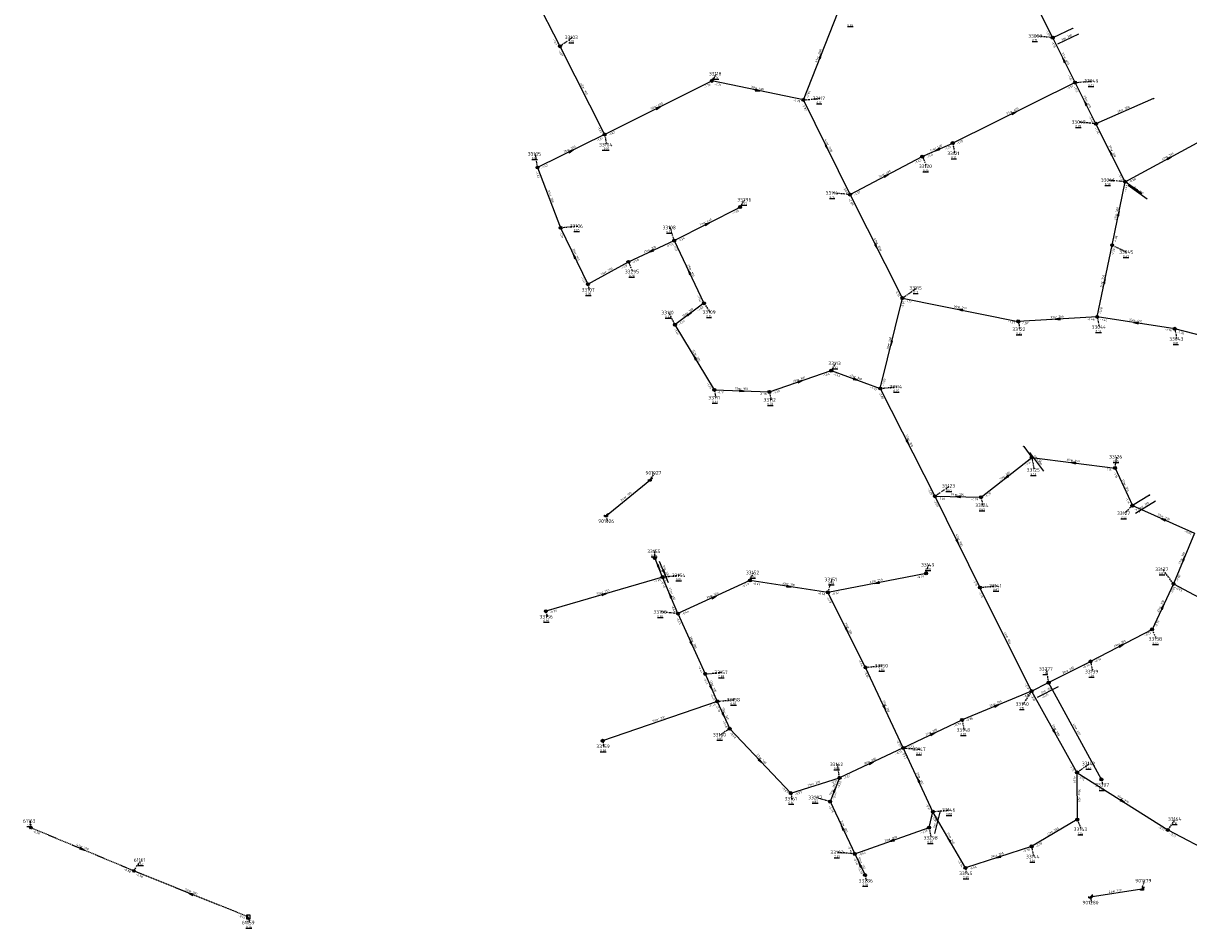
# Model space of a CAD drawing. Extents: x 188323 to 208361, y 565368 to 574910.
# Tile 29 of 256: x 199177 to 199667, y 567585 to 567965. Entities that reach past the tile are written whole.
import ezdxf

# ---------------------------------------------------------------- set-up
doc = ezdxf.new("R2010")
doc.units = 0
doc.linetypes.add('DASHDOT', pattern=[1, 0.5, -0.25, 0, -0.25])
doc.linetypes.add('DASHED', pattern=[0.75, 0.5, -0.25])
doc.layers.get('0').update_dxf_attribs({"linetype": 'CONTINUOUS'})
for name, color, linetype in [('RIO-AFM', 7, 'CONTINUOUS'), ('RIO-BOK', 7, 'CONTINUOUS'), ('RIO-DET', 7, 'CONTINUOUS'), ('RIO-KNP', 7, 'CONTINUOUS'), ('RIO-KNR', 7, 'CONTINUOUS'), ('RIO-LAG', 7, 'CONTINUOUS'), ('RIO-LAG_0B', 7, 'CONTINUOUS'), ('RIO-LAG_2B', 7, 'DASHED'), ('RIO-LEN', 7, 'CONTINUOUS'), ('RIO-MVD', 1, 'CONTINUOUS'), ('RIO-VRB', 6, 'DASHDOT'), ('RIO-VRH', 7, 'CONTINUOUS')]:
    doc.layers.add(name, color=color, linetype=linetype)
doc.styles.add('RIO-TXT', font='isocp.shx')

# ---------------------------------------------------------------- blocks, each defined once
blk = doc.blocks.new('L_VHR')
blk.add_lwpolyline([(-0.5, 0), (0.5, 0), (-0.5, 0.15), (-0.5, -0.15), (0.5, 0)])
blk = doc.blocks.new('K_IPG')
blk.add_circle((0, 0), 0.5)
for points in [[(0, 0), (-0.5, 0), (-0.433013, 0.25)], [(0, 0), (-0.433013, -0.25), (-0.5, 0)], [(0, 0), (-0.433013, 0.25), (-0.25, 0.433013)], [(0, 0), (-0.25, -0.433013), (-0.433013, -0.25)], [(0, 0), (-0.25, 0.433013), (0, 0.5)], [(0, 0), (0, -0.5), (-0.25, -0.433013)], [(0, 0), (0, 0.5), (0.25, 0.433013)], [(0, 0), (0.25, 0.433013), (0.433013, 0.25)], [(0, 0), (0.433013, 0.25), (0.5, 0)], [(0, 0), (0.5, 0), (0.433013, -0.25)], [(0, 0), (0.433013, -0.25), (0.25, -0.433013)], [(0, 0), (0.25, -0.433013), (0, -0.5)]]:
    blk.add_solid(points)
at = {"style": 'RIO-TXT', "flags": 1}
blk.add_attdef('KNOOPNAAM', (2, 2), '', height=1, dxfattribs=at)
blk = doc.blocks.new('K_FIC')
blk.add_circle((0, 0), 0.0625)
at = {"style": 'RIO-TXT', "flags": 1}
blk.add_attdef('KNOOPNAAM', (2, 2), '', height=1, dxfattribs=at)
blk = doc.blocks.new('K_RGM')
blk.add_lwpolyline([(-0.6, 0.6), (-0.6, -0.6), (0.6, -0.6), (0.6, 0.6)], close=True)
blk.add_solid([(-0.6, 0.6), (0, 0.6), (-0.6, -0.6), (0, -0.6)])
at = {"style": 'RIO-TXT', "flags": 1}
blk.add_attdef('KNOOPNAAM', (2, 2), '', height=1, dxfattribs=at)
blk = doc.blocks.new('K_IPD')
blk.add_lwpolyline([(-0.496027, 0.307994), (0.503973, 0.307994), (0.003973, -0.558031)], close=True)
blk.add_solid([(-0.496027, 0.307994), (0.503973, 0.307994), (0.003973, -0.558031)])
at = {"style": 'RIO-TXT', "flags": 1}
blk.add_attdef('KNOOPNAAM', (2, 2), '', height=1, dxfattribs=at)
blk = doc.blocks.new('K_UTB')
blk.add_lwpolyline([(0.5, 0.15), (0.5, -0.3), (-0.5, -0.3), (-0.5, 0.15), (-0.45, 0.15), (-0.45, -0.25), (0, -0.25), (0.45, -0.25), (0.45, 0.15)], close=True)
blk.add_lwpolyline([(0.85, 0.6), (0.55, 0.65), (0.614828, 0.459583), (0.850842, 0.598937)])
blk.add_arc((0.85, -0.25), 0.85, 90, 180)
at = {"style": 'RIO-TXT', "flags": 1}
blk.add_attdef('KNOOPNAAM', (2, 2), '', height=1, dxfattribs=at)
blk = doc.blocks.new('557_03______33317_____33046_')
at = {"layer": 'RIO-LAG_0B'}
blk.add_line((0, 0), (-7.976, 5.73), dxfattribs=at)
at = {"layer": 'RIO-AFM', "style": 'RIO-TXT'}
blk.add_text('r 300', height=0.9, rotation=324.2881, dxfattribs=at).set_placement((-4.5732, 3.9023))
at = {"layer": 'RIO-LEN', "style": 'RIO-TXT'}
blk.add_text('8m', height=0.9, rotation=324.2881, dxfattribs=at).set_placement((-5.8891, 4.8471))
blk = doc.blocks.new('558_03______33319_____33050_')
at = {"layer": 'RIO-LAG_0B'}
blk.add_line((0, 0), (-8.903, -4.147), dxfattribs=at)
at = {"layer": 'RIO-AFM', "style": 'RIO-TXT'}
blk.add_text('r 300', height=0.9, rotation=384.9545, dxfattribs=at).set_placement((-5.6424, -2.0754))
at = {"layer": 'RIO-LEN', "style": 'RIO-TXT'}
blk.add_text('9m', height=0.9, rotation=384.9545, dxfattribs=at).set_placement((-7.1107, -2.7598))
blk = doc.blocks.new('560_03______33320_____33125_')
at = {"layer": 'RIO-LAG_0B'}
blk.add_line((0, 0), (5.828, -7.905), dxfattribs=at)
at = {"layer": 'RIO-AFM', "style": 'RIO-TXT'}
blk.add_text('r 300', height=0.9, rotation=306.3727, dxfattribs=at).set_placement((2.6758, -2.7863))
at = {"layer": 'RIO-LEN', "style": 'RIO-TXT'}
blk.add_text('6m', height=0.9, rotation=306.3727, dxfattribs=at).set_placement((1.7143, -1.4825))
blk = doc.blocks.new('561_03______33321_____33127_')
at = {"layer": 'RIO-LAG_0B'}
blk.add_line((0, 0), (-8.35, -5.172), dxfattribs=at)
at = {"layer": 'RIO-AFM', "style": 'RIO-TXT'}
blk.add_text('r 300', height=0.9, rotation=391.7508, dxfattribs=at).set_placement((-5.3571, -2.7288))
at = {"layer": 'RIO-LEN', "style": 'RIO-TXT'}
blk.add_text('8m', height=0.9, rotation=391.7508, dxfattribs=at).set_placement((-6.734, -3.5822))
blk = doc.blocks.new('562_03______33140_____33277_')
at = {"layer": 'RIO-LAG_0B'}
blk.add_line((0, 0), (8.784, 4.392), dxfattribs=at)
at = {"layer": 'RIO-AFM', "style": 'RIO-TXT'}
blk.add_text('r 300', height=0.9, rotation=26.5624, dxfattribs=at).set_placement((3.2021, 2.1601))
at = {"layer": 'RIO-BOK', "style": 'RIO-TXT'}
blk.add_text('-0.45', height=0.9, rotation=26.5624, dxfattribs=at).set_placement((1.8781, -0.6262))
at = {"layer": 'RIO-LEN', "style": 'RIO-TXT'}
blk.add_text('8m', height=0.9, rotation=26.5624, dxfattribs=at).set_placement((1.7531, 1.4356))
blk = doc.blocks.new('563_03______33298_____33146_')
at = {"layer": 'RIO-LAG_0B'}
blk.add_line((0, 0), (2.281, 9.552), dxfattribs=at)
at = {"layer": 'RIO-AFM', "style": 'RIO-TXT'}
blk.add_text('r 300', height=0.9, rotation=76.5612, dxfattribs=at).set_placement((0.4033, 3.8415))
at = {"layer": 'RIO-LEN', "style": 'RIO-TXT'}
blk.add_text('7m', height=0.9, rotation=76.5612, dxfattribs=at).set_placement((0.027, 2.2658))
blk = doc.blocks.new('564_03______33154_____33155_')
at = {"layer": 'RIO-LAG_0B'}
blk.add_line((0, 0), (-3.748, 9.077), dxfattribs=at)
at = {"layer": 'RIO-VRH', "xscale": 2, "yscale": 2, "zscale": 2, "rotation": 292.423}
blk.add_blockref('L_VHR', (-1.874, 4.5385), dxfattribs=at)
at = {"layer": 'RIO-AFM', "style": 'RIO-TXT'}
blk.add_text('r 300', height=0.9, rotation=292.423, dxfattribs=at).set_placement((-1.8231, 5.7282))
at = {"layer": 'RIO-BOK', "style": 'RIO-TXT'}
for s, p in [('-0.40', (-4.5073, 7.2486)), ('-0.45', (-2.8574, 3.2561))]:
    blk.add_text(s, height=0.9, rotation=292.423, dxfattribs=at).set_placement(p)
at = {"layer": 'RIO-LEN', "style": 'RIO-TXT'}
blk.add_text('9m', height=0.9, rotation=292.423, dxfattribs=at).set_placement((-2.4418, 7.2254))

msp = doc.modelspace()

# ---------------------------------------------------------------- linework, layer by layer
at = {"layer": 'RIO-LAG'}
for p, q in [((199421.632, 567758.08), (199440.032, 567773.056)), ((199646.896, 567601.024), (199625.2, 567597.696))]:
    msp.add_line(p, q, dxfattribs=at)
at = {"layer": 'RIO-LAG_0B'}
for p, q in [((199384.496, 567990.08), (199402.208, 567955.52)), ((199609.408, 567959.104), (199600.096, 567977.792)), ((199504.608, 567932.928), (199519.2, 567969.984)), ((199617.776, 567963.008), (199609.408, 567959.104)), ((199618.8, 567940.224), (199609.408, 567959.104)), ((199402.208, 567955.52), (199420.992, 567918.4)), ((199420.992, 567918.4), (199466.096, 567940.928)), ((199504.608, 567932.928), (199466.096, 567940.928)), ((199618.8, 567940.224), (199567.36, 567914.752)), ((199627.6, 567922.88), (199618.8, 567940.224)), ((199524.192, 567893.12), (199504.608, 567932.928)), ((199651.808, 567933.504), (199627.6, 567922.88)), ((199639.904, 567898.496), (199627.6, 567922.88)), ((199420.992, 567918.4), (199392.8, 567904.512)), ((199639.904, 567898.496), (199676.896, 567918.592)), ((199554.592, 567909.12), (199567.36, 567914.752)), ((199524.192, 567893.12), (199554.592, 567909.12)), ((199392.8, 567904.512), (199402.496, 567879.168)), ((199634.4, 567871.808), (199639.904, 567898.496)), ((199646.592, 567893.696), (199639.904, 567898.496)), ((199546.208, 567849.6), (199524.192, 567893.12)), ((199450.304, 567873.792), (199478, 567887.872)), ((199402.496, 567879.168), (199414, 567855.424)), ((199431.008, 567864.832), (199450.304, 567873.792)), ((199450.304, 567873.792), (199462.8, 567847.424)), ((199628.096, 567841.728), (199634.4, 567871.808)), ((199414, 567855.424), (199431.008, 567864.832)), ((199536.896, 567811.584), (199546.208, 567849.6)), ((199546.208, 567849.6), (199594.896, 567839.808)), ((199462.8, 567847.424), (199450.592, 567838.4)), ((199628.096, 567841.728), (199594.896, 567839.808)), ((199660.704, 567836.672), (199628.096, 567841.728)), ((199450.592, 567838.4), (199467.104, 567811.008)), ((199686.896, 567829.824), (199660.704, 567836.672)), ((199490.304, 567810.112), (199516.304, 567819.072)), ((199516.304, 567819.072), (199536.896, 567811.584)), ((199467.104, 567811.008), (199490.304, 567810.112)), ((199536.896, 567811.584), (199559.904, 567766.272)), ((199597.216, 567787.2), (199600.608, 567782.592)), ((199579.296, 567765.824), (199600.608, 567782.592)), ((199600.608, 567782.592), (199635.6, 567778.112)), ((199635.6, 567778.112), (199642.896, 567762.304)), ((199559.904, 567766.272), (199579.296, 567765.824)), ((199559.904, 567766.272), (199578.8, 567727.872)), ((199650.096, 567766.72), (199642.896, 567762.304)), ((199642.896, 567762.304), (199668.992, 567750.784)), ((199668.992, 567750.784), (199660.192, 567729.408)), ((199445.408, 567732.288), (199442.096, 567740.288)), ((199445.408, 567732.288), (199396.304, 567717.888)), ((199451.808, 567716.928), (199445.408, 567732.288)), ((199556.192, 567733.824), (199514.896, 567725.824)), ((199482.096, 567730.816), (199451.808, 567716.928)), ((199514.896, 567725.824), (199482.096, 567730.816)), ((199600.496, 567684.288), (199578.8, 567727.872)), ((199660.192, 567729.408), (199651.2, 567710.272)), ((199660.192, 567729.408), (199696, 567710.4)), ((199530.704, 567694.272), (199514.896, 567725.824)), ((199451.808, 567716.928), (199463.296, 567691.52)), ((199651.2, 567710.272), (199625.296, 567696.768)), ((199546.592, 567660.416), (199530.704, 567694.272)), ((199607.696, 567687.872), (199625.296, 567696.768)), ((199463.296, 567691.52), (199468.4, 567680)), ((199600.496, 567684.288), (199607.696, 567687.872)), ((199629.904, 567647.168), (199607.696, 567687.872)), ((199600.496, 567684.288), (199571.296, 567672.192)), ((199600.496, 567684.288), (199619.6, 567650.112)), ((199468.4, 567680), (199420.192, 567663.424)), ((199468.4, 567680), (199473.6, 567668.48)), ((199473.6, 567668.48), (199499.296, 567641.408)), ((199546.592, 567660.416), (199571.296, 567672.192)), ((199546.592, 567660.416), (199519.808, 567647.808)), ((199559.008, 567633.6), (199546.592, 567660.416)), ((199619.6, 567650.112), (199619.696, 567630.272)), ((199619.6, 567650.112), (199657.792, 567625.92)), ((199499.296, 567641.408), (199519.808, 567647.808)), ((199519.808, 567647.808), (199515.808, 567637.824)), ((199515.808, 567637.824), (199526.208, 567615.808)), ((199557.408, 567626.88), (199559.008, 567633.6)), ((199572.704, 567609.984), (199559.008, 567633.6)), ((199619.696, 567630.272), (199600.496, 567619.008)), ((199526.208, 567615.808), (199557.408, 567626.88)), ((199657.792, 567625.92), (199696.896, 567605.312)), ((199600.496, 567619.008), (199572.704, 567609.984)), ((199526.208, 567615.808), (199530.496, 567606.912))]:
    msp.add_line(p, q, dxfattribs=at)
at = {"layer": 'RIO-LAG_2B'}
for p, q in [((199223.008, 567608.704), (199179.696, 567626.88)), ((199271.2, 567589.312), (199223.008, 567608.704))]:
    msp.add_line(p, q, dxfattribs=at)
at = {"layer": 'RIO-VRB'}
for p, q in [((199402.2, 567955.5), (199407.4609, 567959.2378)), ((199609.4, 567959.1), (199602.325, 567959.7978)), ((199466.1, 567940.9), (199468.0764, 567943.9558)), ((199618.8, 567940.2), (199625.875, 567940.9)), ((199504.6, 567932.9), (199511.675, 567933.6)), ((199627.6, 567922.9), (199620.525, 567923.5978)), ((199421, 567918.4), (199421.8806, 567914.102)), ((199567.36, 567914.74), (199568.2406, 567910.442)), ((199392.8, 567904.5), (199391.9179, 567910.1977)), ((199554.6, 567909.1), (199556.3352, 567905.0308)), ((199639.9, 567898.5), (199632.825, 567899.1978)), ((199524.2, 567893.1), (199517.125, 567893.7978)), ((199478, 567887.9), (199479.9764, 567890.9558)), ((199402.5, 567879.2), (199409.575, 567879.9)), ((199450.3, 567873.8), (199448.5633, 567879.2686)), ((199634.4, 567871.8), (199640.5269, 567868.9622)), ((199431, 567864.8), (199432.7352, 567860.7308)), ((199414, 567855.4), (199414.5335, 567853.0716)), ((199546.2, 567849.6), (199552.3269, 567853.8378)), ((199462.8, 567847.4), (199465.337, 567843.7047)), ((199450.6, 567838.4), (199448.0616, 567843.4945)), ((199594.9, 567839.8), (199595.6071, 567836.4868)), ((199628.1, 567841.7), (199628.9806, 567837.402)), ((199660.7, 567836.7), (199661.5806, 567832.402)), ((199516.3, 567819.1), (199518.2764, 567822.1558)), ((199467.1, 567811), (199467.8071, 567807.6868)), ((199490.3, 567810.1), (199491.0071, 567806.7868)), ((199536.9, 567811.6), (199543.975, 567812.3)), ((199600.6, 567782.6), (199601.6541, 567777.3171)), ((199635.6, 567778.1), (199636.3071, 567782.8132)), ((199440.04, 567773.03), (199442.0164, 567776.0858)), ((199559.9, 567766.3), (199566.0269, 567770.5378)), ((199579.3, 567765.8), (199580.0071, 567762.4868)), ((199642.9, 567762.3), (199639.6394, 567759.111)), ((199421.63, 567758.11), (199422.1635, 567755.7816)), ((199442.1, 567740.3), (199442.0997, 567743.075)), ((199556.2, 567733.8), (199557.2514, 567737.3897)), ((199445.4, 567732.3), (199452.475, 567733)), ((199482.1, 567730.8), (199483.6372, 567734.1632)), ((199660.2, 567729.4), (199655.651, 567735.5187)), ((199514.9, 567725.8), (199516.6352, 567731.2692)), ((199578.8, 567727.9), (199585.875, 567728.6)), ((199396.3, 567717.9), (199396.8335, 567715.5716)), ((199451.8, 567716.9), (199444.725, 567717.5978)), ((199651.2, 567710.3), (199652.9352, 567706.2308)), ((199463.3, 567691.5), (199470.375, 567692.2)), ((199530.7, 567694.3), (199537.775, 567695)), ((199607.7, 567687.9), (199606.8179, 567693.5977)), ((199625.3, 567696.8), (199626.1806, 567692.502)), ((199600.5, 567684.3), (199596.9651, 567678.8714)), ((199468.4, 567680), (199475.475, 567680.7)), ((199473.6, 567668.5), (199469.7136, 567665.9363)), ((199571.3, 567672.2), (199572.1806, 567667.902)), ((199420.2, 567663.4), (199420.7335, 567661.0716)), ((199546.6, 567660.4), (199553.5675, 567659.8713)), ((199519.8, 567647.8), (199518.9179, 567653.4977)), ((199619.6, 567650.1), (199624.8609, 567653.8378)), ((199629.91, 567647.19), (199630.4435, 567644.8616)), ((199499.3, 567641.4), (199499.8335, 567639.0716)), ((199515.8, 567637.8), (199509.817, 567639.5531)), ((199559, 567633.6), (199566.075, 567634.3)), ((199179.7, 567626.9), (199179.6997, 567629.675)), ((199619.7, 567630.3), (199621.4352, 567626.2308)), ((199657.8, 567625.9), (199661.0618, 567630.488)), ((199557.4, 567626.9), (199558.2806, 567622.602)), ((199600.5, 567619), (199601.3806, 567614.702)), ((199526.2, 567615.8), (199519.125, 567616.4978)), ((199223, 567608.7), (199226.2618, 567613.288)), ((199572.7, 567610), (199573.2335, 567607.6716)), ((199530.5, 567606.9), (199531.0335, 567604.5716)), ((199646.9, 567601), (199647.9514, 567604.5897)), ((199625.2, 567597.7), (199625.7335, 567595.3716)), ((199271.2, 567589.3), (199271.7335, 567586.9716))]:
    msp.add_line(p, q, dxfattribs=at)

# ---------------------------------------------------------------- block references
at = {"layer": 'RIO-DET'}
for name, p in [('558_03______33319_____33050_', (199620.288, 567960.512)), ('557_03______33317_____33046_', (199649.088, 567891.2)), ('560_03______33320_____33125_', (199599.712, 567784.704)), ('561_03______33321_____33127_', (199652.592, 567764.224)), ('564_03______33154_____33155_', (199447.904, 567729.792)), ('562_03______33140_____33277_', (199603.008, 567681.792)), ('563_03______33298_____33146_', (199559.904, 567624.384))]:
    msp.add_blockref(name, p, dxfattribs=at)
at = {"layer": 'RIO-KNP', "xscale": 1.25, "yscale": 1.25, "zscale": 1.25}
for name, p in [('K_FIC', (199617.776, 567963.008)), ('K_IPG', (199609.408, 567959.104)), ('K_IPG', (199402.208, 567955.52)), ('K_IPG', (199466.096, 567940.928)), ('K_IPG', (199618.8, 567940.224)), ('K_IPG', (199504.608, 567932.928)), ('K_FIC', (199651.808, 567933.504)), ('K_IPG', (199627.6, 567922.88)), ('K_IPG', (199420.992, 567918.4)), ('K_IPG', (199567.36, 567914.752)), ('K_IPG', (199554.592, 567909.12)), ('K_IPG', (199392.8, 567904.512)), ('K_IPG', (199639.904, 567898.496)), ('K_IPG', (199524.192, 567893.12)), ('K_FIC', (199646.592, 567893.696)), ('K_IPG', (199478, 567887.872)), ('K_IPG', (199402.496, 567879.168)), ('K_IPG', (199450.304, 567873.792)), ('K_IPG', (199634.4, 567871.808)), ('K_IPG', (199431.008, 567864.832)), ('K_IPG', (199414, 567855.424)), ('K_IPG', (199546.208, 567849.6)), ('K_IPG', (199462.8, 567847.424)), ('K_IPG', (199594.896, 567839.808)), ('K_IPG', (199628.096, 567841.728)), ('K_IPG', (199450.592, 567838.4)), ('K_IPG', (199660.704, 567836.672)), ('K_IPG', (199516.304, 567819.072)), ('K_IPG', (199467.104, 567811.008)), ('K_IPG', (199490.304, 567810.112)), ('K_IPG', (199536.896, 567811.584)), ('K_FIC', (199597.216, 567787.2)), ('K_IPG', (199600.608, 567782.592)), ('K_IPG', (199635.6, 567778.112)), ('K_UTB', (199440.032, 567773.056)), ('K_IPG', (199559.904, 567766.272)), ('K_IPG', (199579.296, 567765.824)), ('K_FIC', (199650.096, 567766.72)), ('K_IPG', (199642.896, 567762.304)), ('K_UTB', (199421.632, 567758.08)), ('K_IPG', (199442.096, 567740.288)), ('K_IPG', (199445.408, 567732.288)), ('K_IPG', (199482.096, 567730.816)), ('K_IPG', (199556.192, 567733.824)), ('K_IPG', (199578.8, 567727.872)), ('K_IPG', (199660.192, 567729.408)), ('K_IPG', (199514.896, 567725.824)), ('K_IPG', (199396.304, 567717.888)), ('K_IPG', (199451.808, 567716.928)), ('K_IPG', (199651.2, 567710.272)), ('K_IPG', (199625.296, 567696.768)), ('K_IPG', (199530.704, 567694.272)), ('K_IPG', (199463.296, 567691.52)), ('K_IPG', (199607.696, 567687.872)), ('K_IPG', (199600.496, 567684.288)), ('K_IPG', (199468.4, 567680)), ('K_IPG', (199571.296, 567672.192)), ('K_IPG', (199473.6, 567668.48)), ('K_IPG', (199420.192, 567663.424)), ('K_IPG', (199546.592, 567660.416)), ('K_IPG', (199519.808, 567647.808)), ('K_IPG', (199619.6, 567650.112)), ('K_IPG', (199629.904, 567647.168)), ('K_IPG', (199499.296, 567641.408)), ('K_IPG', (199515.808, 567637.824)), ('K_IPG', (199559.008, 567633.6)), ('K_IPG', (199619.696, 567630.272)), ('K_IPD', (199179.696, 567626.88)), ('K_IPG', (199557.408, 567626.88)), ('K_IPG', (199657.792, 567625.92)), ('K_IPG', (199600.496, 567619.008)), ('K_IPG', (199526.208, 567615.808)), ('K_IPD', (199223.008, 567608.704)), ('K_IPG', (199572.704, 567609.984)), ('K_IPG', (199530.496, 567606.912)), ('K_UTB', (199646.896, 567601.024)), ('K_UTB', (199625.2, 567597.696)), ('K_RGM', (199271.2, 567589.312))]:
    msp.add_blockref(name, p, dxfattribs=at)
at = {"layer": 'RIO-VRH', "xscale": 2, "yscale": 2, "zscale": 2}
for p, rotation in [((199511.9, 567951.45), 68.5119), ((199614.1, 567949.65), 116.4501), ((199485.35, 567936.9), 348.2626), ((199623.2, 567931.55), 116.9675), ((199443.55, 567929.65), 26.5115), ((199593.08, 567927.47), 386.3303), ((199514.4, 567913), 296.2249), ((199406.9, 567911.45), 386.2364), ((199560.98, 567911.92), 203.8433), ((199633.75, 567910.7), 116.759), ((199658.4, 567908.55), 28.5098), ((199539.4, 567901.1), 27.7557), ((199637.15, 567885.15), 78.3524), ((199464.15, 567880.85), 26.9745), ((199440.65, 567869.3), 204.9981), ((199535.2, 567871.35), 296.8342), ((199408.25, 567867.3), 475.796), ((199456.55, 567860.6), 475.3434), ((199631.25, 567856.75), 78.1706), ((199570.55, 567844.7), 528.6234), ((199456.7, 567842.9), 396.4127), ((199611.5, 567840.75), 183.2751), ((199644.4, 567839.2), 171.2811), ((199541.55, 567830.6), 256.2402), ((199458.85, 567824.7), 481.0619), ((199503.3, 567814.6), 19.0916), ((199526.6, 567815.35), 339.9966), ((199478.7, 567810.55), 357.7787), ((199548.4, 567788.95), 296.9245), ((199618.1, 567780.35), 532.6743), ((199589.95, 567774.2), 218.2601), ((199569.6, 567766.05), 538.5238), ((199655.95, 567756.55), 516.2235), ((199569.35, 567747.1), 296.2123), ((199443.75, 567736.3), 292.423), ((199664.6, 567740.1), 427.64), ((199498.5, 567728.3), 351.3335), ((199535.55, 567729.8), 190.9616), ((199420.85, 567725.1), 376.3437), ((199448.6, 567724.6), 112.5738), ((199466.95, 567723.85), 384.6406), ((199655.7, 567719.85), 424.7635), ((199522.8, 567710.05), 296.6442), ((199457.55, 567704.2), 294.3655), ((199638.25, 567703.55), 387.5273), ((199465.85, 567685.75), 293.9229), ((199538.65, 567677.35), 295.1344), ((199585.9, 567678.25), 382.506), ((199471, 567674.25), 294.3379), ((199610.05, 567667.2), 299.1886), ((199558.95, 567666.3), 25.5328), ((199486.45, 567654.95), 313.4858), ((199533.2, 567654.1), 385.178), ((199517.8, 567642.8), 428.1917), ((199552.8, 567647), 114.8359), ((199638.7, 567638), 327.6487), ((199521, 567626.8), 475.3079), ((199541.8, 567621.35), 199.582), ((199565.85, 567621.8), 120.1416), ((199201.35, 567617.8), 337.2042), ((199586.6, 567614.5), 197.9371), ((199528.35, 567611.35), 475.7938), ((199247.1, 567599), 158.0779)]:
    msp.add_blockref('L_VHR', p, dxfattribs=dict(at, rotation=rotation))

# ---------------------------------------------------------------- texts
at = {"layer": 'RIO-AFM', "style": 'RIO-TXT'}
for s, rotation, p in [('r 1000', 68.5119, (199511.0392, 567950.628)), ('r 400', 296.4501, (199614.1923, 567950.6011)), ('r 300', 296.8795, (199411.691, 567937.9047)), ('r 400', 348.2626, (199484.6607, 567937.5661)), ('r 400', 296.9675, (199623.2832, 567932.5017)), ('r 400', 26.5115, (199442.6016, 567929.7356)), ('r 400', 386.3303, (199592.1238, 567927.5744)), ('r 300', 383.6518, (199638.7538, 567928.34)), ('r 300', 386.2364, (199405.9477, 567911.5486)), ('r 1000', 296.2249, (199514.3832, 567914.1961)), ('r 400', 23.8433, (199560.0367, 567912.0497)), ('r 300', 296.759, (199633.8388, 567911.6526)), ('r 300', 28.5098, (199657.4496, 567908.6027)), ('r 400', 27.7557, (199538.4502, 567901.1651)), ('r 300', 290.9838, (199397.8342, 567892.7888)), ('r 300', 78.3524, (199636.4968, 567884.4573)), ('r 200', 26.9745, (199463.2013, 567880.9282)), ('r 300', 24.9981, (199439.7045, 567869.4108)), ('r 1000', 296.8342, (199535.1716, 567872.5466)), ('r 300', 295.796, (199408.3546, 567868.2508)), ('r 300', 28.9371, (199421.5489, 567860.1455)), ('r 300', 295.3434, (199456.6629, 567861.5504)), ('r 300', 78.1706, (199630.5947, 567856.0596)), ('r 300', 396.4127, (199455.7484, 567842.8247)), ('r 300', 348.6234, (199569.8572, 567845.365)), ('r 300', 363.2751, (199610.6618, 567841.2129)), ('r 400', 351.2811, (199643.6763, 567839.8269)), ('r 900', 76.2402, (199540.8717, 567829.9319)), ('r 300', 301.0619, (199458.8685, 567825.6572)), ('r 300', 19.0916, (199502.3708, 567814.8075)), ('r 300', 339.9966, (199526.0115, 567816.1032)), ('r 300', 357.7787, (199477.9098, 567811.0879)), ('r 900', 296.9245, (199548.4928, 567789.9061)), ('r 300', 352.6743, (199617.3614, 567780.9598)), ('r 300', 38.2601, (199589.0044, 567774.091)), ('r 300', 294.8047, (199639.3684, 567771.1477)), ('r 700', 39.0184, (199429.8907, 567765.4483)), ('r 300', 358.5238, (199568.8028, 567766.5763)), ('r 300', 336.2235, (199655.4135, 567757.3421)), ('r 900', 296.2123, (199569.4525, 567748.0536)), ('r 300', 427.64, (199663.823, 567739.5431)), ('r 250', 370.9616, (199534.6567, 567730.1493)), ('r 250', 376.3437, (199419.9273, 567725.3668)), ('r 300', 351.3335, (199497.7754, 567728.9264)), ('r 300', 292.5738, (199448.755, 567725.5423)), ('r 300', 384.6406, (199466.0008, 567723.9757)), ('r 300', 424.7635, (199654.8967, 567719.3327)), ('r 300', 296.6442, (199522.8931, 567711.0034)), ('r 900', 296.4662, (199589.7498, 567707.0551)), ('r 300', 294.3655, (199457.6789, 567705.1478)), ('r 300', 387.5273, (199637.2963, 567703.6266)), ('r 300', 26.8222, (199615.5515, 567692.4306)), ('r 300', 293.9229, (199465.9817, 567686.6948)), ('r 300', 295.1344, (199538.7688, 567678.301)), ('r 300', 382.506, (199584.9561, 567678.4104)), ('r 250', 379.0017, (199443.3658, 567671.9236)), ('r 300', 294.3379, (199471.1249, 567675.1957)), ('r 300', 25.5328, (199558.0033, 567666.4018)), ('r 900', 299.1886, (199610.1018, 567668.157)), ('r 250', 298.6216, (199618.8682, 567668.5027)), ('r 300', 313.4858, (199486.2634, 567655.8899)), ('r 300', 385.178, (199532.2502, 567654.2157)), ('r 300', 294.8359, (199552.9214, 567647.9493)), ('r 300', 17.3364, (199508.6275, 567644.8358)), ('r 300', 428.1917, (199517.0321, 567642.2343)), ('r 300', 270.2984, (199620.1517, 567641.0129)), ('r 900', 327.6487, (199638.2904, 567638.8677)), ('r 300', 295.3079, (199521.1122, 567627.7494)), ('r 300', 390.4755, (199609.1446, 567624.6755)), ('r 200', 337.2042, (199200.8022, 567618.5882)), ('r 250', 19.582, (199540.869, 567621.5495)), ('r 300', 300.1416, (199565.8826, 567622.756)), ('r 300', 377.9371, (199585.6722, 567614.7344)), ('r 250', 295.7938, (199528.45, 567612.2984)), ('r 200', 338.0779, (199246.5407, 567599.7813)), ('r 700', 368.6461, (199635.1726, 567599.7288))]:
    msp.add_text(s, height=0.9, rotation=rotation, dxfattribs=at).set_placement(p)
at = {"layer": 'RIO-BOK', "style": 'RIO-TXT'}
for s, rotation, p in [('-1.55', 296.4488, (199606.3302, 567962.1526)), ('-1.67', 297.0988, (199399.106, 567958.5224)), ('-1.55', 296.4501, (199608.771, 567957.2228)), ('-1.67', 296.8795, (199401.5851, 567953.6182)), ('-1.51', 296.4501, (199615.7304, 567943.2523)), ('-1.76', 26.5115, (199463.0551, 567937.8164)), ('-1.76', 348.2626, (199467.1867, 567939.2452)), ('-1.51', 386.3303, (199615.7313, 567937.1568)), ('-1.51', 296.9675, (199618.188, 567938.3172)), ('-1.79', 348.2626, (199500.3057, 567932.3852)), ('-2.82', 68.5119, (199506.4153, 567933.6899)), ('-2.82', 296.2249, (199503.9636, 567931.0253)), ('-1.44', 296.9675, (199624.502, 567925.9239)), ('-1.67', 296.8795, (199417.9192, 567921.435)), ('-1.67', 26.5115, (199422.8775, 567917.7721)), ('-1.44', 296.759, (199626.9811, 567921.0195)), ('-1.67', 386.2364, (199417.9338, 567915.3471)), ('-1.35', 23.8433, (199564.175, 567911.8015)), ('-1.35', 386.3303, (199569.2359, 567914.1074)), ('-1.42', 27.7557, (199551.6233, 567905.9512)), ('-1.42', 23.8433, (199556.4463, 567908.3854)), ('-1.62', 386.2364, (199394.6749, 567903.8643)), ('-1.62', 290.9838, (199391.995, 567902.6913)), ('-1.43', 296.759, (199636.8173, 567901.5378)), ('-0.86', 28.5098, (199641.7983, 567897.938)), ('-2.89', 296.2249, (199521.1557, 567896.1707)), ('-1.37', 27.7557, (199526.0907, 567892.5131)), ('-1.43', 78.3524, (199640.4438, 567894.2011)), ('-2.89', 296.8342, (199523.5836, 567891.2187)), ('-1.26', 26.9745, (199474.9809, 567884.7923)), ('-1.54', 295.796, (199401.8496, 567877.3301)), ('-1.24', 26.9745, (199452.1826, 567873.1873)), ('-1.38', 78.3524, (199636.0536, 567872.8885)), ('-1.53', 24.9981, (199447.1754, 567870.7982)), ('-1.53', 295.3434, (199449.6349, 567871.9353)), ('-1.38', 78.1706, (199634.9303, 567867.4997)), ('-1.58', 24.9981, (199432.8603, 567864.1228)), ('-1.58', 28.9371, (199428.0886, 567861.5904)), ('-1.52', 295.796, (199410.9684, 567858.4888)), ('-1.52', 295.3434, (199459.7945, 567850.5134)), ('-2.91', 296.8342, (199543.1255, 567852.6398)), ('-1.52', 396.4127, (199460.3277, 567843.8452)), ('-2.91', 76.2402, (199546.585, 567845.284)), ('-1.71', 348.6234, (199547.2971, 567847.9521)), ('-1.28', 78.1706, (199629.7571, 567842.7833)), ('-1.46', 396.4127, (199452.5577, 567838.1056)), ('-1.57', 348.6234, (199590.6105, 567839.2646)), ('-1.57', 363.2751, (199596.3783, 567838.4832)), ('-1.46', 363.2751, (199624.086, 567840.0865)), ('-1.46', 351.2811, (199629.2724, 567840.1047)), ('-1.46', 301.0619, (199450.124, 567836.4783)), ('-1.36', 351.2811, (199656.4384, 567835.9558)), ('-1.36', 345.2472, (199661.6982, 567834.9903)), ('-1.44', 19.0916, (199512.8827, 567816.4356)), ('-1.44', 339.9966, (199517.1375, 567817.3061)), ('-3.00', 76.2402, (199538.5926, 567812.6268)), ('-1.39', 301.0619, (199463.8008, 567813.7991)), ('-1.31', 357.7787, (199468.4454, 567809.5476)), ('-1.38', 19.0916, (199492.0807, 567809.2349)), ('-1.49', 339.9966, (199532.5722, 567811.6978)), ('-3.00', 296.9245, (199536.2866, 567809.7177)), ('-1.38', 357.7787, (199486.1495, 567808.8721)), ('-1.22', 38.2601, (199598.2476, 567778.9615)), ('-1.22', 352.6743, (199601.8108, 567781.0337)), ('-1.16', 352.6743, (199631.358, 567777.2538)), ('-1.16', 294.8047, (199634.9174, 567776.2417)), ('-3.08', 296.9245, (199556.822, 567769.3352)), ('-1.40', 358.5238, (199561.2642, 567764.8653)), ('-1.29', 38.2601, (199581.2661, 567765.5676)), ('-3.08', 296.2123, (199559.2632, 567764.4255)), ('-1.29', 358.5238, (199575.1658, 567764.5158)), ('-1.16', 294.8047, (199639.917, 567765.4385)), ('-1.16', 336.2235, (199643.6176, 567760.4549)), ('-0.99', 336.2235, (199664.6902, 567751.186)), ('-0.45', 376.3437, (199441.8519, 567729.8315)), ('-0.13', 370.9616, (199552.4365, 567731.6695)), ('-0.88', 427.64, (199662.0267, 567730.1633)), ('-0.45', 292.5738, (199444.6455, 567730.4697)), ('-0.49', 384.6406, (199478.9499, 567727.835)), ('-0.49', 351.3335, (199483.2738, 567729.2058)), ('-3.10', 296.2123, (199575.7556, 567730.9707)), ('-0.88', 424.7635, (199659.7092, 567725.0994)), ('-0.83', 332.0468, (199660.7813, 567727.5075)), ('-0.58', 351.3335, (199510.6384, 567725.0521)), ('-0.58', 296.6442, (199514.2774, 567723.9207)), ('-0.32', 370.9616, (199516.5412, 567724.6928)), ('-3.10', 296.4662, (199578.1715, 567726.0227)), ('-0.32', 376.3437, (199398.0378, 567716.9516)), ('-0.44', 292.5738, (199448.941, 567720.1521)), ('-0.44', 384.6406, (199453.6565, 567716.2123)), ('-0.40', 294.3655, (199451.1031, 567715.047)), ('-0.72', 424.7635, (199653.0627, 567710.9707)), ('-0.72', 387.5273, (199648.2044, 567707.1778)), ('-0.64', 296.6442, (199527.6281, 567697.3458)), ('-0.50', 387.5273, (199627.1888, 567696.2067)), ('-0.44', 294.3655, (199460.3476, 567694.6633)), ('-0.64', 295.1344, (199530.0281, 567692.4378)), ('-0.50', 26.8222, (199622.2725, 567693.7002)), ('-0.44', 293.9229, (199462.5888, 567689.6524)), ('-3.10', 296.4662, (199597.4451, 567687.3593)), ('-0.46', 293.9229, (199465.4632, 567683.1821)), ('-0.88', 382.506, (199597.2415, 567681.4532)), ('-3.10', 299.1886, (199599.9614, 567682.3949)), ('-0.46', 379.0017, (199464.9699, 567677.3694)), ('-0.46', 294.3379, (199467.7022, 567678.1473)), ('-0.86', 382.506, (199573.1296, 567671.4437)), ('-0.48', 294.3379, (199470.6403, 567671.6607)), ('-0.86', 25.5328, (199568.203, 567669.1689)), ('-0.48', 313.4858, (199473.5486, 567666.5209)), ('-0.72', 295.1344, (199543.6107, 567663.5264)), ('-0.71', 385.178, (199543.4788, 567657.4034)), ('-0.57', 294.8359, (199545.9184, 567658.5413)), ('-0.72', 25.5328, (199548.4665, 567659.7402)), ('-3.15', 299.1886, (199616.3983, 567653.0073)), ('-0.57', 385.178, (199521.6628, 567647.1298)), ('-0.51', 270.2984, (199618.208, 567648.6923)), ('-3.15', 327.6487, (199620.0345, 567648.1685)), ('-0.57', 313.4858, (199495.4784, 567643.4259)), ('-0.57', 17.3364, (199516.3025, 567645.2415)), ('-0.52', 428.1917, (199519.5734, 567643.4752)), ('-0.57', 17.3364, (199501.0534, 567640.4808)), ('-0.49', 428.1917, (199517.6192, 567638.5809)), ('-0.49', 295.3079, (199515.1337, 567635.9357)), ('-0.51', 294.8359, (199556.0224, 567636.7399)), ('-0.51', 300.1416, (199558.4932, 567631.6862)), ('-0.28', 337.2042, (199180.4491, 567625.0675)), ('-0.38', 19.582, (199554.0056, 567624.2064)), ('-3.17', 327.6487, (199653.6015, 567626.9333)), ('-3.17', 332.2201, (199658.387, 567624.0093)), ('-0.46', 295.3079, (199523.1938, 567618.9136)), ('-0.38', 390.4755, (199602.4168, 567618.5047)), ('-0.46', 295.7938, (199525.5496, 567613.9302)), ('-0.46', 19.582, (199527.9881, 567614.9502)), ('-0.38', 377.9371, (199597.0257, 567616.4204)), ('-0.38', 337.2042, (199218.6885, 567609.023)), ('-0.39', 295.7938, (199527.4592, 567609.984)), ('-0.44', 300.1416, (199569.4437, 567612.85)), ('-0.44', 377.9371, (199574.4635, 567609.1003)), ('-0.38', 338.0779, (199223.777, 567606.8791)), ('-0.13', 338.0779, (199266.8851, 567589.5603))]:
    msp.add_text(s, height=0.9, rotation=rotation, dxfattribs=at).set_placement(p)
at = {"layer": 'RIO-KNR', "style": 'RIO-TXT'}
for s, p in [('33103', (199404.2734, 567958.4878)), ('33050', (199599.1375, 567959.0478)), ('33118', (199464.8889, 567943.2058)), ('33049', (199622.6875, 567940.15)), ('33117', (199508.4875, 567932.85)), ('33048', (199617.3375, 567922.8478)), ('33104', (199418.6931, 567913.352)), ('33105', (199388.7304, 567909.4477)), ('33121', (199565.0531, 567909.692)), ('33120', (199553.1477, 567904.2808)), ('33046', (199629.6375, 567898.4478)), ('33116', (199513.9375, 567893.0478)), ('33296', (199476.7889, 567890.2058)), ('33106', (199406.3875, 567879.15)), ('33108', (199445.3758, 567878.5186)), ('33045', (199637.3394, 567868.2122)), ('33295', (199429.5477, 567859.9808)), ('33115', (199549.1394, 567853.0878)), ('33107', (199411.346, 567852.3216)), ('33110', (199444.8741, 567842.7445)), ('33109', (199462.1495, 567842.9547)), ('33122', (199592.4196, 567835.7368)), ('33044', (199625.7931, 567836.652)), ('33043', (199658.3931, 567831.652)), ('33113', (199515.0889, 567821.4058)), ('33114', (199540.7875, 567811.55)), ('33111', (199464.6196, 567806.9368)), ('33112', (199487.8196, 567806.0368)), ('33126', (199633.1196, 567782.0632)), ('901027', (199438.1914, 567775.3358)), ('33125', (199598.4666, 567776.5671)), ('33123', (199562.8394, 567769.7878)), ('33124', (199576.8196, 567761.7368)), ('901026', (199418.3385, 567755.0316)), ('33127', (199636.4519, 567758.361)), ('33155', (199438.9122, 567742.325)), ('33149', (199554.0639, 567736.6397)), ('33137', (199652.4635, 567734.7687)), ('33154', (199449.2875, 567732.25)), ('33152', (199480.4497, 567733.4132)), ('33151', (199513.4477, 567730.5192)), ('33141', (199582.6875, 567727.85)), ('33153', (199441.5375, 567716.8478)), ('33156', (199393.646, 567714.8216)), ('33138', (199649.7477, 567705.4808)), ('33157', (199467.1875, 567691.45)), ('33150', (199534.5875, 567694.25)), ('33277', (199603.6304, 567692.8477)), ('33139', (199622.9931, 567691.752)), ('33158', (199472.2875, 567679.95)), ('33140', (199593.7776, 567678.1214)), ('33148', (199568.9931, 567667.152)), ('33160', (199466.5261, 567665.1863)), ('33159', (199417.546, 567660.3216)), ('33147', (199550.38, 567659.1213)), ('33162', (199515.7304, 567652.7477)), ('33142', (199621.6734, 567653.0878)), ('33307', (199627.256, 567644.1116)), ('33161', (199496.646, 567638.3216)), ('33297', (199506.6295, 567638.8031)), ('33146', (199562.8875, 567633.55)), ('61163', (199176.5122, 567628.925)), ('33164', (199657.8743, 567629.738)), ('33143', (199618.2477, 567625.4808)), ('33298', (199555.0931, 567621.852)), ('61161', (199223.0743, 567612.538)), ('33163', (199515.9375, 567615.7478)), ('33144', (199598.1931, 567613.952)), ('33286', (199527.846, 567603.8216)), ('33145', (199570.046, 567606.9216)), ('901279', (199644.1264, 567603.8397)), ('901280', (199621.9085, 567594.6216)), ('61159', (199268.546, 567586.2216))]:
    msp.add_text(s, height=1.5, dxfattribs=at).set_placement(p)
at = {"layer": 'RIO-LEN', "style": 'RIO-TXT'}
for s, rotation, p in [('21m', 296.4501, (199613.2292, 567952.5345)), ('40m', 68.5119, (199510.2482, 567948.618)), ('42m', 296.8795, (199410.7134, 567939.8308)), ('39m', 348.2626, (199482.5456, 567938.0042)), ('19m', 296.9675, (199622.3027, 567934.4263)), ('50m', 26.5115, (199440.6688, 567928.7714)), ('57m', 386.3303, (199590.1886, 567926.615)), ('26m', 383.6518, (199636.7758, 567927.4721)), ('44m', 296.2249, (199513.4277, 567916.1333)), ('14m', 23.8433, (199558.0611, 567911.1765)), ('27m', 296.759, (199632.8653, 567913.5808)), ('31m', 386.2364, (199404.0109, 567910.5924)), ('42m', 28.5098, (199655.5516, 567907.5716)), ('34m', 27.7557, (199536.5388, 567900.1591)), ('27m', 290.9838, (199397.0597, 567894.8051)), ('27m', 78.3524, (199636.061, 567882.3417)), ('31m', 26.9745, (199461.2764, 567879.9483)), ('49m', 296.8342, (199534.1956, 567874.4735)), ('26m', 295.796, (199407.4136, 567870.1951)), ('21m', 24.9981, (199437.7469, 567868.4979)), ('29m', 295.3434, (199455.7373, 567863.502)), ('19m', 28.9371, (199419.6587, 567859.1003)), ('31m', 78.1706, (199630.1522, 567853.9454)), ('50m', 348.6234, (199567.7394, 567845.7897)), ('15m', 396.4127, (199454.011, 567841.5413)), ('33m', 363.2751, (199608.5054, 567841.0881)), ('33m', 351.2811, (199641.5411, 567840.153)), ('39m', 76.2402, (199540.3583, 567827.8338)), ('32m', 301.0619, (199457.753, 567827.5069)), ('28m', 19.0916, (199500.3296, 567814.1009)), ('22m', 339.9966, (199523.9814, 567816.8409)), ('23m', 357.7787, (199475.7514, 567811.1702)), ('51m', 296.9245, (199547.5137, 567791.8314)), ('35m', 352.6743, (199615.2189, 567781.2339)), ('27m', 38.2601, (199587.3085, 567772.7533)), ('17m', 294.8047, (199638.4612, 567773.108)), ('24m', 39.0184, (199428.2126, 567764.0883)), ('19m', 358.5238, (199566.6435, 567766.6306)), ('29m', 336.2235, (199653.4363, 567758.2118)), ('43m', 296.2123, (199568.4974, 567749.991)), ('23m', 427.64, (199663.0028, 567737.5449)), ('17m', 292.5738, (199447.9248, 567727.5364)), ('33m', 351.3335, (199495.6399, 567729.2505)), ('42m', 370.9616, (199532.5364, 567729.7372)), ('51m', 376.3437, (199417.855, 567724.7576)), ('33m', 384.6406, (199464.0381, 567723.0738)), ('21m', 424.7635, (199653.9772, 567717.3782)), ('35m', 296.6442, (199521.9234, 567712.9335)), ('28m', 294.3655, (199456.7867, 567707.115)), ('49m', 296.4662, (199588.7862, 567708.9882)), ('29m', 387.5273, (199635.3815, 567702.627)), ('20m', 26.8222, (199613.6239, 567691.4559)), ('13m', 293.9229, (199465.1048, 567688.6688)), ('37m', 295.1344, (199537.8503, 567680.256)), ('32m', 382.506, (199582.9612, 567677.5822)), ('51m', 379.0017, (199441.324, 567671.219)), ('13m', 294.3379, (199470.2337, 567677.1633)), ('39m', 299.1886, (199609.0474, 567670.0422)), ('46m', 298.6216, (199617.8325, 567670.3982)), ('27m', 25.5328, (199556.0542, 567665.4707)), ('37m', 313.4858, (199484.776, 567657.4562)), ('30m', 385.178, (199530.296, 567653.2955)), ('30m', 294.8359, (199552.0132, 567649.9091)), ('21m', 17.3364, (199506.5656, 567644.1921)), ('11m', 428.1917, (199516.2312, 567640.2283)), ('20m', 270.2984, (199620.1394, 567643.1729)), ('45m', 327.6487, (199636.465, 567640.0225)), ('24m', 295.3079, (199520.1878, 567629.7016)), ('27m', 300.1416, (199564.797, 567624.6233)), ('22m', 390.4755, (199607.2838, 567623.5787)), ('47m', 337.2042, (199198.8104, 567619.4239)), ('33m', 19.582, (199538.834, 567620.8255)), ('10m', 295.7938, (199527.5091, 567614.2427)), ('29m', 377.9371, (199583.6176, 567614.0678)), ('52m', 338.0779, (199244.5364, 567600.5865)), ('22m', 368.6461, (199633.0373, 567599.4027))]:
    msp.add_text(s, height=0.9, rotation=rotation, dxfattribs=at).set_placement(p)
at = {"layer": 'RIO-MVD', "style": 'RIO-TXT'}
for s, p in [('%%U0.05', (199523.0894, 567964.0019)), ('%%U0.01', (199405.9309, 567957.0878)), ('%%U0.21', (199600.795, 567957.6478)), ('%%U-0.01', (199466.1639, 567941.8058)), ('%%U0.27', (199624.345, 567938.75)), ('%%U0.01', (199510.145, 567931.45)), ('%%U0.28', (199618.995, 567921.4478)), ('%%U-0.02', (199419.9681, 567911.952)), ('%%U0.02', (199390.3879, 567908.0477)), ('%%U0.13', (199566.7106, 567908.292)), ('%%U0.35', (199554.8052, 567902.8808)), ('%%U0.39', (199631.295, 567897.0478)), ('%%U0.27', (199478.4464, 567888.8058)), ('%%U0.14', (199515.595, 567891.6478)), ('%%U0.05', (199408.045, 567877.75)), ('%%U0.17', (199447.0333, 567877.1186)), ('%%U0.47', (199638.9969, 567866.8122)), ('%%U0.28', (199431.2052, 567858.5808)), ('%%U0.05', (199413.0035, 567850.9216)), ('%%U0.11', (199550.7969, 567851.6878)), ('%%U0.22', (199446.5316, 567841.3445)), ('%%U0.16', (199463.807, 567841.5547)), ('%%U0.35', (199594.0771, 567834.3368)), ('%%U0.54', (199627.4506, 567835.252)), ('%%U0.61', (199660.0506, 567830.252)), ('%%U0.32', (199516.7464, 567820.0058)), ('%%U0.25', (199542.445, 567810.15)), ('%%U0.41', (199466.2771, 567805.5368)), ('%%U0.33', (199489.4771, 567804.6368)), ('%%U0.65', (199634.7771, 567780.6632)), ('%%U0.60', (199600.1241, 567775.1671)), ('%%U0.66', (199564.4969, 567768.3878)), ('%%U0.69', (199578.4771, 567760.3368)), ('%%U0.62', (199638.1094, 567756.961)), ('%%U0.84', (199440.5697, 567740.925)), ('%%U0.85', (199450.945, 567730.85)), ('%%U0.92', (199482.1072, 567732.0132)), ('%%U0.98', (199555.7214, 567735.2397)), ('%%U0.87', (199654.121, 567733.3687)), ('%%U0.89', (199515.1052, 567729.1192)), ('%%U0.87', (199584.345, 567726.45)), ('%%U0.92', (199395.3035, 567713.4216)), ('%%U0.94', (199443.195, 567715.4478)), ('%%U0.95', (199651.4052, 567704.0808)), ('%%U0.86', (199536.245, 567692.85)), ('%%U1.10', (199605.2879, 567691.4477)), ('%%U0.89', (199468.845, 567690.05)), ('%%U1.03', (199624.6506, 567690.352)), ('%%U0.89', (199473.945, 567678.55)), ('%%U1.15', (199595.4351, 567676.7214)), ('%%U0.85', (199468.1836, 567663.7863)), ('%%U0.92', (199570.6506, 567665.752)), ('%%U0.88', (199419.2035, 567658.9216)), ('%%U0.91', (199552.0375, 567657.7213)), ('%%U0.80', (199517.3879, 567651.3477)), ('%%U1.37', (199623.3309, 567651.6878)), ('%%U1.53', (199628.9135, 567642.7116)), ('%%U0.85', (199508.287, 567637.4031)), ('%%U0.81', (199498.3035, 567636.9216)), ('%%U0.88', (199564.545, 567632.15)), ('%%U1.36', (199659.5318, 567628.338)), ('%%U1.33', (199178.1697, 567627.525)), ('%%U1.25', (199619.9052, 567624.0808)), ('%%U0.87', (199556.7506, 567620.452)), ('%%U0.81', (199517.595, 567614.3478)), ('%%U0.67', (199224.7318, 567611.138)), ('%%U1.01', (199599.8506, 567612.552)), ('%%U0.95', (199571.7035, 567605.5216)), ('%%U0.81', (199529.5035, 567602.4216)), ('%%U0.74', (199270.2035, 567584.8216))]:
    msp.add_text(s, height=0.9, dxfattribs=at).set_placement(p)

doc.saveas('drawing.dxf')
